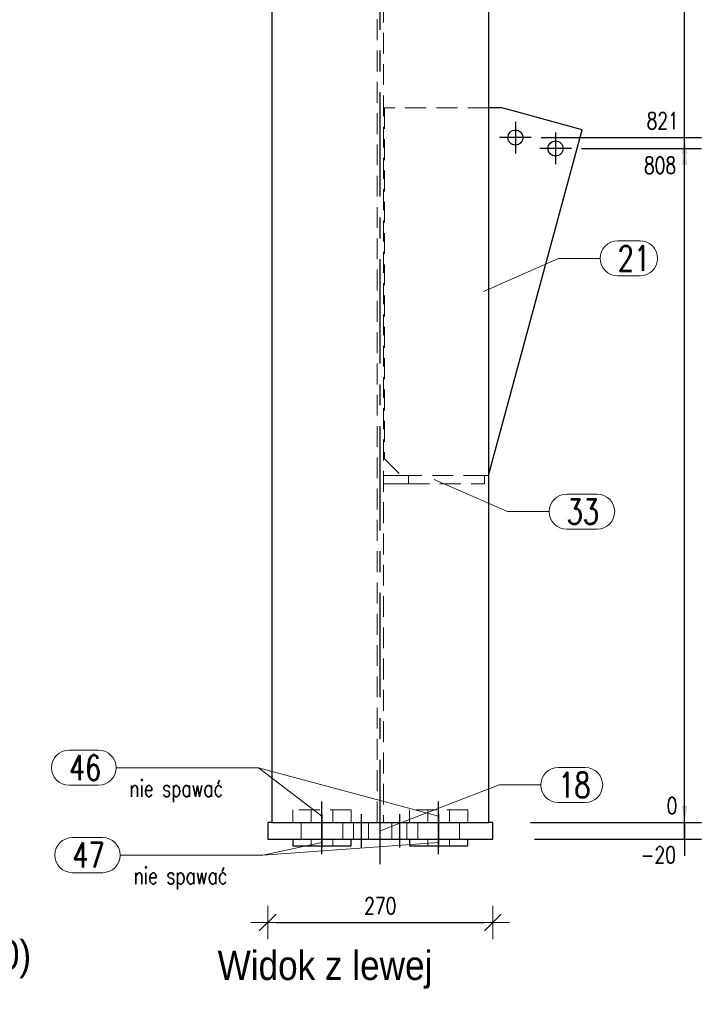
# Model space of a CAD drawing. Header units: millimetres. Extents: x 2097 to 3301, y 14853 to 15503.
# Tile 93 of 97: x 3031 to 3113, y 15195 to 15313. Entities that reach past the tile are written whole.
import ezdxf

# ---------------------------------------------------------------- set-up
doc = ezdxf.new("R2010")
doc.units = ezdxf.units.MM
doc.header["$LTSCALE"] = 10
doc.linetypes.add('HIDDEN', pattern=[0.375, 0.25, -0.125])
doc.linetypes.add('MITTE', pattern=[2, 1.25, -0.25, 0.25, -0.25])
doc.layers.get('Defpoints').update_dxf_attribs({"color": 1})
for name, color, linetype, lineweight in [('PS_DIM', 4, 'Continuous', 13), ('PS_Hidden', 2, 'HIDDEN', 9), ('PS_Pos', 1, 'Continuous', 15), ('PS_SOLID', 7, 'Continuous', 30), ('PS_TEXT', 3, 'Continuous', 18)]:
    doc.layers.add(name, color=color, linetype=linetype, lineweight=lineweight)
doc.layers.add('PS_MID', color=5, linetype='MITTE')
doc.layers.add('PS_SHAPE', color=3, linetype='Continuous')
doc.styles.add('gil', font='txt', dxfattribs={"width": 0.9})
doc.styles.add('simplex', font='simplex.shx', dxfattribs={"width": 0.75})
doc.dimstyles.new('1_10_GŁ_DS1-LS10', dxfattribs={"dimtxt": 2, "dimasz": 2, "dimexe": 2, "dimexo": 5, "dimgap": 1, "dimtad": 1, "dimjust": 4, "dimdec": 0, "dimlfac": 10, "dimtxsty": 'simplex', "dimblk1": 'NONE', "dimsah": 1, "dimcen": 2, "dimclrd": 256, "dimclre": 256, "dimclrt": 3, "dimadec": 1, "dimazin": 0, "dimtfac": 1, "dimtdec": 0, "dimtmove": 2, "dimatfit": 3, "dimfxl": 1, "dimarcsym": 0})
doc.dimstyles.new('1_10_PRZ', dxfattribs={"dimtxt": 2, "dimasz": 1, "dimexe": 2, "dimexo": 5, "dimgap": 1, "dimtad": 1, "dimdec": 0, "dimlfac": 10, "dimtxsty": 'simplex', "dimblk": 'dimznak', "dimcen": 2, "dimse1": 1, "dimse2": 1, "dimclrt": 3, "dimadec": 1, "dimazin": 0, "dimtfac": 1, "dimtdec": 0, "dimtix": 1, "dimtmove": 2, "dimatfit": 3, "dimldrblk": 'dim-grot', "dimfxl": 1, "dimarcsym": 0})

# ---------------------------------------------------------------- blocks, each defined once
blk = doc.blocks.new('dimznak')
at = {"color": 0}
for points in [[(0, 2), (0, -2)], [(-2, 0), (2, 0)]]:
    blk.add_lwpolyline(points, dxfattribs=at)
at = {"color": 2}
blk.add_lwpolyline([(1, 1), (-1, -1)], dxfattribs=at)
blk = doc.blocks.new('*D1089')
at = {"layer": 'Defpoints', "color": 0, "transparency": 16777216}
for p in [(3060.95, 15214.48), (3087.95, 15214.48), (3087.95, 15204.48)]:
    blk.add_point(p, dxfattribs=at)
at = {"layer": 'PS_DIM', "color": 0, "lineweight": -2, "transparency": 16777216}
blk.add_line((3061.95, 15204.48), (3086.95, 15204.48), dxfattribs=at)
at = {"layer": 'PS_DIM', "color": 0, "lineweight": -2, "transparency": 16777216, "rotation": 180}
blk.add_blockref('dimznak', (3060.95, 15204.48), dxfattribs=at)
at = {"layer": 'PS_DIM', "color": 0, "lineweight": -2, "transparency": 16777216}
blk.add_blockref('dimznak', (3087.95, 15204.48), dxfattribs=at)
at = {"layer": 'PS_DIM', "color": 3, "transparency": 16777216, "insert": (3074.45, 15206.48), "char_height": 2, "attachment_point": 5, "style": 'simplex'}
blk.add_mtext('270', dxfattribs=at)
blk = doc.blocks.new('dim-grot')
blk.add_hatch(color=256).paths.add_polyline_path([(0, 0), (-2, 0.5), (-2, -0.5)])
blk.add_lwpolyline([(0, 0), (-2, 0.5), (-2, -0.5), (0, 0)])
blk = doc.blocks.new('*D1135')
at = {"layer": 'Defpoints', "color": 0, "transparency": 16777216}
for p in [(3087.45, 15216.48), (3110.95, 15216.48), (3087.95, 15214.48)]:
    blk.add_point(p, dxfattribs=at)
at = {"layer": 'PS_DIM', "lineweight": -2, "transparency": 16777216}
for p, q in [((3110.95, 15218.48), (3110.95, 15220.48)), ((3092.45, 15216.48), (3112.95, 15216.48)), ((3110.95, 15214.48), (3110.95, 15216.48)), ((3092.95, 15214.48), (3112.95, 15214.48)), ((3110.95, 15214.48), (3110.95, 15212.48))]:
    blk.add_line(p, q, dxfattribs=at)
at = {"layer": 'PS_DIM', "transparency": 16777216}
blk.add_solid([(3110.61, 15218.48), (3111.28, 15218.48), (3110.95, 15216.48)], dxfattribs=at)
at = {"layer": 'PS_DIM', "color": 3, "transparency": 16777216, "insert": (3107.78, 15212.59), "char_height": 2, "attachment_point": 5, "rotation": 0.0573, "style": 'simplex'}
blk.add_mtext('-20', dxfattribs=at)
blk = doc.blocks.new('_None')
blk = doc.blocks.new('*D1136')
at = {"layer": 'Defpoints', "color": 0, "transparency": 16777216}
for p in [(3087.45, 15216.48), (3087.95, 15216.48), (3110.95, 15216.48)]:
    blk.add_point(p, dxfattribs=at)
at = {"layer": 'PS_DIM', "lineweight": -2, "transparency": 16777216}
for p, q in [((3110.95, 15218.48), (3110.95, 15220.48)), ((3092.45, 15216.48), (3112.95, 15216.48)), ((3092.95, 15216.48), (3112.95, 15216.48)), ((3110.95, 15216.48), (3110.95, 15214.48))]:
    blk.add_line(p, q, dxfattribs=at)
at = {"layer": 'PS_DIM', "transparency": 16777216}
blk.add_solid([(3110.61, 15218.48), (3111.28, 15218.48), (3110.95, 15216.48)], dxfattribs=at)
at = {"layer": 'PS_DIM', "color": 3, "transparency": 16777216, "insert": (3109.43, 15218.5), "char_height": 2, "attachment_point": 5, "rotation": 0.0573, "style": 'simplex'}
blk.add_mtext('0', dxfattribs=at)
blk = doc.blocks.new('*D1137')
at = {"layer": 'Defpoints', "color": 0, "transparency": 16777216}
for p in [(3093.57, 15297.25), (3110.95, 15297.25), (3087.45, 15216.48)]:
    blk.add_point(p, dxfattribs=at)
at = {"layer": 'PS_DIM', "lineweight": -2, "transparency": 16777216}
for p, q in [((3098.57, 15297.25), (3112.95, 15297.25)), ((3110.95, 15216.48), (3110.95, 15295.25)), ((3092.45, 15216.48), (3112.95, 15216.48))]:
    blk.add_line(p, q, dxfattribs=at)
at = {"layer": 'PS_DIM', "transparency": 16777216}
blk.add_solid([(3110.61, 15295.25), (3111.28, 15295.25), (3110.95, 15297.25)], dxfattribs=at)
at = {"layer": 'PS_DIM', "color": 3, "transparency": 16777216, "insert": (3108, 15295.23), "char_height": 2, "attachment_point": 5, "rotation": 0.0573, "style": 'simplex'}
blk.add_mtext('808', dxfattribs=at)
blk = doc.blocks.new('*D1138')
at = {"layer": 'Defpoints', "color": 0, "transparency": 16777216}
for p in [(3088.75, 15298.56), (3110.95, 15298.56), (3087.45, 15216.48)]:
    blk.add_point(p, dxfattribs=at)
at = {"layer": 'PS_DIM', "lineweight": -2, "transparency": 16777216}
for p, q in [((3093.75, 15298.56), (3112.95, 15298.56)), ((3110.95, 15216.48), (3110.95, 15296.56)), ((3092.45, 15216.48), (3112.95, 15216.48))]:
    blk.add_line(p, q, dxfattribs=at)
at = {"layer": 'PS_DIM', "transparency": 16777216}
blk.add_solid([(3110.61, 15296.56), (3111.28, 15296.56), (3110.95, 15298.56)], dxfattribs=at)
at = {"layer": 'PS_DIM', "color": 3, "transparency": 16777216, "insert": (3108.32, 15300.58), "char_height": 2, "attachment_point": 5, "rotation": 0.0573, "style": 'simplex'}
blk.add_mtext('821', dxfattribs=at)
blk = doc.blocks.new('*D1139')
at = {"layer": 'Defpoints', "color": 0, "transparency": 16777216}
for p in [(3089.05, 15355.61), (3110.95, 15355.61), (3087.45, 15216.48)]:
    blk.add_point(p, dxfattribs=at)
at = {"layer": 'PS_DIM', "lineweight": -2, "transparency": 16777216}
for p, q in [((3094.05, 15355.61), (3112.95, 15355.61)), ((3110.95, 15216.48), (3110.95, 15353.61)), ((3092.45, 15216.48), (3112.95, 15216.48))]:
    blk.add_line(p, q, dxfattribs=at)
at = {"layer": 'PS_DIM', "transparency": 16777216}
blk.add_solid([(3110.61, 15353.61), (3111.28, 15353.61), (3110.95, 15355.61)], dxfattribs=at)
at = {"layer": 'PS_DIM', "color": 3, "transparency": 16777216, "insert": (3107.28, 15353.54), "char_height": 2, "attachment_point": 5, "rotation": 0.0573, "style": 'simplex'}
blk.add_mtext('5670', dxfattribs=at)
blk = doc.blocks.new('*D1140')
at = {"layer": 'Defpoints', "color": 0, "transparency": 16777216}
for p in [(3056.05, 15361.11), (3110.95, 15361.11), (3087.45, 15216.48)]:
    blk.add_point(p, dxfattribs=at)
at = {"layer": 'PS_DIM', "lineweight": -2, "transparency": 16777216}
for p, q in [((3061.05, 15361.11), (3112.95, 15361.11)), ((3110.95, 15216.48), (3110.95, 15359.11)), ((3092.45, 15216.48), (3112.95, 15216.48))]:
    blk.add_line(p, q, dxfattribs=at)
at = {"layer": 'PS_DIM', "transparency": 16777216}
blk.add_solid([(3110.61, 15359.11), (3111.28, 15359.11), (3110.95, 15361.11)], dxfattribs=at)
at = {"layer": 'PS_DIM', "color": 3, "transparency": 16777216, "insert": (3107.28, 15359.09), "char_height": 2, "attachment_point": 5, "rotation": 0.0573, "style": 'simplex'}
blk.add_mtext('5725', dxfattribs=at)
blk = doc.blocks.new('*D1141')
at = {"layer": 'Defpoints', "color": 0, "transparency": 16777216}
for p in [(3089.05, 15361.61), (3110.95, 15361.61), (3087.45, 15216.48)]:
    blk.add_point(p, dxfattribs=at)
at = {"layer": 'PS_DIM', "lineweight": -2, "transparency": 16777216}
for p, q in [((3094.05, 15361.61), (3112.95, 15361.61)), ((3110.95, 15216.48), (3110.95, 15359.61)), ((3092.45, 15216.48), (3112.95, 15216.48))]:
    blk.add_line(p, q, dxfattribs=at)
at = {"layer": 'PS_DIM', "transparency": 16777216}
blk.add_solid([(3110.61, 15359.61), (3111.28, 15359.61), (3110.95, 15361.61)], dxfattribs=at)
at = {"layer": 'PS_DIM', "color": 3, "transparency": 16777216, "insert": (3107.28, 15363.63), "char_height": 2, "attachment_point": 5, "rotation": 0.0573, "style": 'simplex'}
blk.add_mtext('5730', dxfattribs=at)
blk = doc.blocks.new('*D1142')
at = {"layer": 'Defpoints', "color": 0, "transparency": 16777216}
for p in [(3089.05, 15435.61), (3110.95, 15435.61), (3087.45, 15216.48)]:
    blk.add_point(p, dxfattribs=at)
at = {"layer": 'PS_DIM', "lineweight": -2, "transparency": 16777216}
for p, q in [((3094.05, 15435.61), (3112.95, 15435.61)), ((3110.95, 15216.48), (3110.95, 15433.61)), ((3092.45, 15216.48), (3112.95, 15216.48))]:
    blk.add_line(p, q, dxfattribs=at)
at = {"layer": 'PS_DIM', "transparency": 16777216}
blk.add_solid([(3110.61, 15433.61), (3111.28, 15433.61), (3110.95, 15435.61)], dxfattribs=at)
at = {"layer": 'PS_DIM', "color": 3, "transparency": 16777216, "insert": (3107.28, 15437.63), "char_height": 2, "attachment_point": 5, "rotation": 0.0573, "style": 'simplex'}
blk.add_mtext('6470', dxfattribs=at)
blk = doc.blocks.new('*D1143')
at = {"layer": 'Defpoints', "color": 0, "transparency": 16777216}
for p in [(3089.05, 15441.61), (3110.95, 15441.61), (3087.45, 15216.48)]:
    blk.add_point(p, dxfattribs=at)
at = {"layer": 'PS_DIM', "lineweight": -2, "transparency": 16777216}
for p, q in [((3094.05, 15441.61), (3112.95, 15441.61)), ((3110.95, 15216.48), (3110.95, 15439.61)), ((3092.45, 15216.48), (3112.95, 15216.48))]:
    blk.add_line(p, q, dxfattribs=at)
at = {"layer": 'PS_DIM', "transparency": 16777216}
blk.add_solid([(3110.61, 15439.61), (3111.28, 15439.61), (3110.95, 15441.61)], dxfattribs=at)
at = {"layer": 'PS_DIM', "color": 3, "transparency": 16777216, "insert": (3107.28, 15443.63), "char_height": 2, "attachment_point": 5, "rotation": 0.0573, "style": 'simplex'}
blk.add_mtext('6530', dxfattribs=at)
blk = doc.blocks.new('*D1144')
at = {"layer": 'Defpoints', "color": 0, "transparency": 16777216}
for p in [(3087.45, 15458.61), (3110.95, 15458.61), (3087.45, 15216.48)]:
    blk.add_point(p, dxfattribs=at)
at = {"layer": 'PS_DIM', "lineweight": -2, "transparency": 16777216}
for p, q in [((3092.45, 15458.61), (3112.95, 15458.61)), ((3110.95, 15216.48), (3110.95, 15456.61)), ((3092.45, 15216.48), (3112.95, 15216.48))]:
    blk.add_line(p, q, dxfattribs=at)
at = {"layer": 'PS_DIM', "transparency": 16777216}
blk.add_solid([(3110.61, 15456.61), (3111.28, 15456.61), (3110.95, 15458.61)], dxfattribs=at)
at = {"layer": 'PS_DIM', "color": 3, "transparency": 16777216, "insert": (3107.28, 15460.63), "char_height": 2, "attachment_point": 5, "rotation": 0.0573, "style": 'simplex'}
blk.add_mtext('6700', dxfattribs=at)
blk = doc.blocks.new('*X1493')
at = {"color": 3, "style": 'gil', "width": 0.9}
for s, p in [('SŁ.11.5 Widok z przodu (Sc1:10)', (2970.78, 15198.87)), ('SŁUP GŁÓWNY (1 x)', (2970.78, 15193.37))]:
    blk.add_text(s, height=3.5, dxfattribs=at).set_placement(p)
blk = doc.blocks.new('*X1506')
at = {"layer": 'PS_Hidden', "color": 2, "linetype": 'HIDDEN'}
for p, q in [((3074.07, 15216.48), (3074.07, 15326.11)), ((3074.82, 15326.11), (3074.82, 15216.48)), ((3087.45, 15302.11), (3074.95, 15302.11)), ((3074.95, 15302.11), (3074.95, 15260.06)), ((3074.95, 15260.06), (3076.95, 15258.06)), ((3075.43, 15258.06), (3074.85, 15258.06)), ((3074.85, 15258.06), (3074.85, 15257.06)), ((3076, 15258.06), (3075.43, 15258.06)), ((3076.51, 15258.06), (3076, 15258.06)), ((3076.97, 15258.06), (3076.51, 15258.06)), ((3077.34, 15258.06), (3076.97, 15258.06)), ((3077.62, 15258.06), (3077.34, 15258.06)), ((3077.79, 15258.06), (3077.62, 15258.06)), ((3077.85, 15258.06), (3077.79, 15258.06)), ((3086.95, 15258.06), (3077.85, 15258.06)), ((3077.85, 15257.06), (3077.85, 15258.06)), ((3086.95, 15258.06), (3087.4, 15258.06)), ((3086.95, 15257.06), (3086.95, 15258.06)), ((3087.4, 15258.06), (3087.45, 15258.22)), ((3074.85, 15257.06), (3075.43, 15257.06)), ((3075.43, 15257.06), (3076, 15257.06)), ((3076, 15257.06), (3076.51, 15257.06)), ((3076.51, 15257.06), (3076.97, 15257.06)), ((3076.97, 15257.06), (3077.34, 15257.06)), ((3077.34, 15257.06), (3077.62, 15257.06)), ((3077.62, 15257.06), (3077.79, 15257.06)), ((3077.79, 15257.06), (3077.85, 15257.06)), ((3077.85, 15257.06), (3086.95, 15257.06)), ((3063.95, 15216.48), (3063.95, 15217.98)), ((3070.95, 15217.98), (3063.95, 15217.98)), ((3063.95, 15217.98), (3063.95, 15216.48)), ((3066.15, 15217.98), (3066.15, 15216.48)), ((3068.75, 15216.48), (3068.75, 15217.98)), ((3070.95, 15216.48), (3070.95, 15217.98)), ((3077.95, 15216.48), (3077.95, 15217.98)), ((3084.95, 15217.98), (3077.95, 15217.98)), ((3077.95, 15217.98), (3077.95, 15216.48)), ((3080.15, 15217.98), (3080.15, 15216.48)), ((3082.75, 15216.48), (3082.75, 15217.98)), ((3084.95, 15216.48), (3084.95, 15217.98)), ((3060.95, 15216.48), (3060.95, 15214.48)), ((3064.95, 15216.48), (3064.95, 15214.48)), ((3069.95, 15214.48), (3069.95, 15216.48)), ((3071.25, 15216.48), (3071.25, 15214.48)), ((3073.05, 15214.48), (3073.05, 15216.48)), ((3075.85, 15216.48), (3075.85, 15214.48)), ((3077.65, 15214.48), (3077.65, 15216.48)), ((3078.95, 15216.48), (3078.95, 15214.48)), ((3083.95, 15214.48), (3083.95, 15216.48)), ((3066.15, 15214.48), (3066.15, 15213.68)), ((3068.75, 15213.68), (3068.75, 15214.48)), ((3077.95, 15213.68), (3077.95, 15214.48)), ((3080.15, 15214.48), (3080.15, 15213.68)), ((3082.75, 15213.68), (3082.75, 15214.48))]:
    blk.add_line(p, q, dxfattribs=at)
at = {"layer": 'PS_MID', "color": 5, "linetype": 'MITTE'}
for p, q in [((3074.45, 15211.48), (3074.45, 15326.11)), ((3090.65, 15300.46), (3090.65, 15296.66)), ((3092.55, 15298.56), (3088.75, 15298.56)), ((3095.47, 15299.15), (3095.47, 15295.35)), ((3097.37, 15297.25), (3093.57, 15297.25)), ((3067.45, 15215.48), (3067.45, 15218.98)), ((3067.45, 15215.48), (3067.45, 15218.98)), ((3081.45, 15215.48), (3081.45, 15218.98)), ((3081.45, 15215.48), (3081.45, 15218.98)), ((3067.45, 15217.48), (3067.45, 15213.48)), ((3067.45, 15217.48), (3067.45, 15213.48)), ((3072.15, 15217.48), (3072.15, 15213.48)), ((3072.15, 15217.48), (3072.15, 15213.48)), ((3076.75, 15217.48), (3076.75, 15213.48)), ((3076.75, 15217.48), (3076.75, 15213.48)), ((3081.45, 15217.48), (3081.45, 15213.48)), ((3081.45, 15217.48), (3081.45, 15213.48)), ((3067.45, 15212.68), (3067.45, 15215.48)), ((3067.45, 15212.68), (3067.45, 15215.48)), ((3081.45, 15212.68), (3081.45, 15215.48)), ((3081.45, 15212.68), (3081.45, 15215.48))]:
    blk.add_line(p, q, dxfattribs=at)
at = {"layer": 'PS_SOLID', "color": 7, "linetype": 'Continuous'}
for p, q in [((3061.45, 15326.11), (3061.45, 15216.48)), ((3087.45, 15216.48), (3087.45, 15326.11)), ((3089.02, 15302.11), (3087.45, 15302.11)), ((3090.65, 15301.67), (3089.02, 15302.11)), ((3095.47, 15300.36), (3090.65, 15301.67)), ((3098.67, 15299.49), (3095.47, 15300.36)), ((3087.45, 15258.22), (3098.67, 15299.49)), ((3060.95, 15216.48), (3060.95, 15214.48)), ((3061.45, 15216.48), (3060.95, 15216.48)), ((3061.45, 15216.48), (3087.45, 15216.48)), ((3087.95, 15216.48), (3087.45, 15216.48)), ((3087.95, 15214.48), (3087.95, 15216.48)), ((3060.95, 15214.48), (3067.45, 15214.48)), ((3063.95, 15214.48), (3063.95, 15213.68)), ((3063.95, 15213.68), (3067.45, 15213.68)), ((3067.45, 15214.48), (3072.15, 15214.48)), ((3067.45, 15213.68), (3070.95, 15213.68)), ((3070.95, 15213.68), (3070.95, 15214.48)), ((3072.15, 15214.48), (3076.75, 15214.48)), ((3076.75, 15214.48), (3081.45, 15214.48)), ((3077.95, 15214.48), (3077.95, 15213.68)), ((3077.95, 15213.68), (3081.45, 15213.68)), ((3081.45, 15214.48), (3087.95, 15214.48)), ((3081.45, 15213.68), (3084.95, 15213.68)), ((3084.95, 15213.68), (3084.95, 15214.48))]:
    blk.add_line(p, q, dxfattribs=at)
at = {"layer": 'PS_SOLID', "color": 7}
for centre in [(3090.65, 15298.56), (3095.47, 15297.25)]:
    blk.add_circle(centre, 0.9, dxfattribs=at)
blk = doc.blocks.new('*X1529')
at = {"color": 1}
for p, q in [((3037.13, 15225.13), (3040.67, 15225.13)), ((3042.77, 15223.03), (3059.86, 15223.03)), ((3081.45, 15217.23), (3059.86, 15223.03)), ((3037.13, 15220.93), (3040.67, 15220.93))]:
    blk.add_line(p, q, dxfattribs=at)
for centre, start, end in [((3037.13, 15223.03), 90, 270), ((3040.67, 15223.03), 270, 90)]:
    blk.add_arc(centre, 2.1, start, end, dxfattribs=at)
at = {"color": 2, "style": 'simplex', "width": 0.75}
blk.add_text('46', height=3, dxfattribs=at).set_placement((3037.13, 15221.53))
at = {"color": 3, "style": 'simplex', "width": 0.75}
blk.add_text('nie spawać', height=2, dxfattribs=at).set_placement((3044.37, 15219.56))
blk = doc.blocks.new('*X1530')
at = {"color": 1}
for p, q in [((3037.13, 15225.13), (3040.67, 15225.13)), ((3042.77, 15223.03), (3059.86, 15223.03)), ((3067.45, 15217.23), (3059.86, 15223.03)), ((3037.13, 15220.93), (3040.67, 15220.93))]:
    blk.add_line(p, q, dxfattribs=at)
for centre, start, end in [((3037.13, 15223.03), 90, 270), ((3040.67, 15223.03), 270, 90)]:
    blk.add_arc(centre, 2.1, start, end, dxfattribs=at)
at = {"color": 2, "style": 'simplex', "width": 0.75}
blk.add_text('46', height=3, dxfattribs=at).set_placement((3037.13, 15221.53))
at = {"color": 3, "style": 'simplex', "width": 0.75}
blk.add_text('nie spawać', height=2, dxfattribs=at).set_placement((3044.37, 15219.56))
blk = doc.blocks.new('*X1531')
at = {"color": 1}
for p, q in [((3037.13, 15225.13), (3040.67, 15225.13)), ((3042.77, 15223.03), (3059.86, 15223.03)), ((3081.45, 15217.23), (3059.86, 15223.03)), ((3037.13, 15220.93), (3040.67, 15220.93))]:
    blk.add_line(p, q, dxfattribs=at)
for centre, start, end in [((3037.13, 15223.03), 90, 270), ((3040.67, 15223.03), 270, 90)]:
    blk.add_arc(centre, 2.1, start, end, dxfattribs=at)
at = {"color": 2, "style": 'simplex', "width": 0.75}
blk.add_text('46', height=3, dxfattribs=at).set_placement((3037.13, 15221.53))
at = {"color": 3, "style": 'simplex', "width": 0.75}
blk.add_text('nie spawać', height=2, dxfattribs=at).set_placement((3044.37, 15219.56))
blk = doc.blocks.new('*X1532')
at = {"color": 1}
for p, q in [((3037.13, 15225.13), (3040.67, 15225.13)), ((3042.77, 15223.03), (3059.86, 15223.03)), ((3067.45, 15217.23), (3059.86, 15223.03)), ((3037.13, 15220.93), (3040.67, 15220.93))]:
    blk.add_line(p, q, dxfattribs=at)
for centre, start, end in [((3037.13, 15223.03), 90, 270), ((3040.67, 15223.03), 270, 90)]:
    blk.add_arc(centre, 2.1, start, end, dxfattribs=at)
at = {"color": 2, "style": 'simplex', "width": 0.75}
blk.add_text('46', height=3, dxfattribs=at).set_placement((3037.13, 15221.53))
at = {"color": 3, "style": 'simplex', "width": 0.75}
blk.add_text('nie spawać', height=2, dxfattribs=at).set_placement((3044.37, 15219.56))
blk = doc.blocks.new('*X1533')
at = {"color": 1}
for p, q in [((3095.8, 15223.07), (3099.02, 15223.07)), ((3074.45, 15215.48), (3088.7, 15220.97)), ((3088.7, 15220.97), (3093.7, 15220.97)), ((3095.8, 15218.87), (3099.02, 15218.87))]:
    blk.add_line(p, q, dxfattribs=at)
for centre, start, end in [((3095.8, 15220.97), 90, 270), ((3099.02, 15220.97), 270, 90)]:
    blk.add_arc(centre, 2.1, start, end, dxfattribs=at)
at = {"color": 2, "style": 'simplex', "width": 0.75}
blk.add_text('18', height=3, dxfattribs=at).set_placement((3095.8, 15219.47))
blk = doc.blocks.new('*X1534')
at = {"color": 1}
for p, q in [((3080.9, 15257.56), (3089.71, 15253.73)), ((3096.81, 15255.83), (3100.46, 15255.83)), ((3089.71, 15253.73), (3094.71, 15253.73)), ((3096.81, 15251.63), (3100.46, 15251.63))]:
    blk.add_line(p, q, dxfattribs=at)
for centre, start, end in [((3096.81, 15253.73), 90, 270), ((3100.46, 15253.73), 270, 90)]:
    blk.add_arc(centre, 2.1, start, end, dxfattribs=at)
at = {"color": 2, "style": 'simplex', "width": 0.75}
blk.add_text('33', height=3, dxfattribs=at).set_placement((3096.81, 15252.23))
blk = doc.blocks.new('*X1535')
at = {"color": 1}
for p, q in [((3037.53, 15214.66), (3041.18, 15214.66)), ((3067.45, 15214.08), (3060.36, 15212.56)), ((3043.28, 15212.56), (3060.36, 15212.56)), ((3037.53, 15210.46), (3041.18, 15210.46))]:
    blk.add_line(p, q, dxfattribs=at)
for centre, start, end in [((3037.53, 15212.56), 90, 270), ((3041.18, 15212.56), 270, 90)]:
    blk.add_arc(centre, 2.1, start, end, dxfattribs=at)
at = {"color": 2, "style": 'simplex', "width": 0.75}
blk.add_text('47', height=3, dxfattribs=at).set_placement((3037.53, 15211.06))
at = {"color": 3, "style": 'simplex', "width": 0.75}
blk.add_text('nie spawać', height=2, dxfattribs=at).set_placement((3044.88, 15209.09))
blk = doc.blocks.new('*X1536')
at = {"color": 1}
for p, q in [((3037.53, 15214.66), (3041.18, 15214.66)), ((3081.45, 15214.08), (3060.36, 15212.56)), ((3043.28, 15212.56), (3060.36, 15212.56)), ((3037.53, 15210.46), (3041.18, 15210.46))]:
    blk.add_line(p, q, dxfattribs=at)
for centre, start, end in [((3037.53, 15212.56), 90, 270), ((3041.18, 15212.56), 270, 90)]:
    blk.add_arc(centre, 2.1, start, end, dxfattribs=at)
at = {"color": 2, "style": 'simplex', "width": 0.75}
blk.add_text('47', height=3, dxfattribs=at).set_placement((3037.53, 15211.06))
at = {"color": 3, "style": 'simplex', "width": 0.75}
blk.add_text('nie spawać', height=2, dxfattribs=at).set_placement((3044.88, 15209.09))
blk = doc.blocks.new('*X1537')
at = {"color": 1}
for p, q in [((3037.53, 15214.66), (3041.18, 15214.66)), ((3067.45, 15214.08), (3060.36, 15212.56)), ((3043.28, 15212.56), (3060.36, 15212.56)), ((3037.53, 15210.46), (3041.18, 15210.46))]:
    blk.add_line(p, q, dxfattribs=at)
for centre, start, end in [((3037.53, 15212.56), 90, 270), ((3041.18, 15212.56), 270, 90)]:
    blk.add_arc(centre, 2.1, start, end, dxfattribs=at)
at = {"color": 2, "style": 'simplex', "width": 0.75}
blk.add_text('47', height=3, dxfattribs=at).set_placement((3037.53, 15211.06))
at = {"color": 3, "style": 'simplex', "width": 0.75}
blk.add_text('nie spawać', height=2, dxfattribs=at).set_placement((3044.88, 15209.09))
blk = doc.blocks.new('*X1538')
at = {"color": 1}
for p, q in [((3037.53, 15214.66), (3041.18, 15214.66)), ((3081.45, 15214.08), (3060.36, 15212.56)), ((3043.28, 15212.56), (3060.36, 15212.56)), ((3037.53, 15210.46), (3041.18, 15210.46))]:
    blk.add_line(p, q, dxfattribs=at)
for centre, start, end in [((3037.53, 15212.56), 90, 270), ((3041.18, 15212.56), 270, 90)]:
    blk.add_arc(centre, 2.1, start, end, dxfattribs=at)
at = {"color": 2, "style": 'simplex', "width": 0.75}
blk.add_text('47', height=3, dxfattribs=at).set_placement((3037.53, 15211.06))
at = {"color": 3, "style": 'simplex', "width": 0.75}
blk.add_text('nie spawać', height=2, dxfattribs=at).set_placement((3044.88, 15209.09))
blk = doc.blocks.new('*X1545')
at = {"color": 1}
for p, q in [((3102.93, 15286.18), (3105.61, 15286.18)), ((3086.81, 15280.09), (3095.83, 15284.08)), ((3095.83, 15284.08), (3100.83, 15284.08)), ((3102.93, 15281.98), (3105.61, 15281.98))]:
    blk.add_line(p, q, dxfattribs=at)
for centre, start, end in [((3102.93, 15284.08), 90, 270), ((3105.61, 15284.08), 270, 90)]:
    blk.add_arc(centre, 2.1, start, end, dxfattribs=at)
at = {"color": 2, "style": 'simplex', "width": 0.75}
blk.add_text('21', height=3, dxfattribs=at).set_placement((3102.93, 15282.58))
blk = doc.blocks.new('*X1546')
at = {"color": 3, "style": 'gil', "width": 0.9}
blk.add_text('Widok z lewej', height=3.5, dxfattribs=at).set_placement((3054.95, 15197.6))

msp = doc.modelspace()

# ---------------------------------------------------------------- block references
msp.add_blockref('*X1493', (0, 0))
at = {"layer": 'PS_Pos'}
for name in ['*X1545', '*X1534', '*X1529', '*X1530', '*X1531', '*X1532', '*X1533', '*X1535', '*X1536', '*X1537', '*X1538']:
    msp.add_blockref(name, (0, 0), dxfattribs=at)
at = {"layer": 'PS_SHAPE', "color": 3}
msp.add_blockref('*X1506', (0, 0), dxfattribs=at)
at = {"layer": 'PS_TEXT'}
msp.add_blockref('*X1546', (0, 0), dxfattribs=at)

# ---------------------------------------------------------------- dimensions: what is measured, and where the dimension line sits
at = {"layer": 'PS_DIM'}
for base, p1, p2, text, picture, middle in [((3110.95, 15458.61), (3087.45, 15216.48), (3087.45, 15458.61), '6700', '*D1144', (3107.28, 15460.63)), ((3110.95, 15441.61), (3087.45, 15216.48), (3089.05, 15441.61), '6530', '*D1143', (3107.28, 15443.63)), ((3110.95, 15435.61), (3087.45, 15216.48), (3089.05, 15435.61), '6470', '*D1142', (3107.28, 15437.63)), ((3110.95, 15361.61), (3087.45, 15216.48), (3089.05, 15361.61), '5730', '*D1141', (3107.28, 15363.63)), ((3110.95, 15361.11), (3087.45, 15216.48), (3056.05, 15361.11), '5725', '*D1140', (3107.28, 15359.09)), ((3110.95, 15355.61), (3087.45, 15216.48), (3089.05, 15355.61), '5670', '*D1139', (3107.28, 15353.54)), ((3110.95, 15216.48), (3087.95, 15214.48), (3087.45, 15216.48), '-20', '*D1135', (3107.78, 15212.59)), ((3110.95, 15216.48), (3087.95, 15216.48), (3087.45, 15216.48), '0', '*D1136', (3109.43, 15218.5))]:
    dim = msp.add_linear_dim(base=base, p1=p1, p2=p2, angle=90, text=text, dimstyle='1_10_GŁ_DS1-LS10', dxfattribs=at)
    dim.commit()
    dim.dimension.update_dxf_attribs({"geometry": picture, "text_midpoint": middle, "dimtype": 160, "text_rotation": 0.0573})
for base, p2, picture, middle in [((3110.95, 15298.56), (3088.75, 15298.56), '*D1138', (3108.32, 15300.58)), ((3110.95, 15297.25), (3093.57, 15297.25), '*D1137', (3108, 15295.23))]:
    dim = msp.add_linear_dim(base=base, p1=(3087.45, 15216.48), p2=p2, angle=90, dimstyle='1_10_GŁ_DS1-LS10', dxfattribs=at)
    dim.commit()
    dim.dimension.update_dxf_attribs({"geometry": picture, "text_midpoint": middle, "dimtype": 160, "text_rotation": 0.0573})
dim = msp.add_linear_dim(base=(3087.95, 15204.48), p1=(3060.95, 15214.48), p2=(3087.95, 15214.48), dimstyle='1_10_PRZ', dxfattribs=at)
dim.commit()
dim.dimension.update_dxf_attribs({"geometry": '*D1089', "text_midpoint": (3074.45, 15206.48)})

doc.saveas('drawing.dxf')
